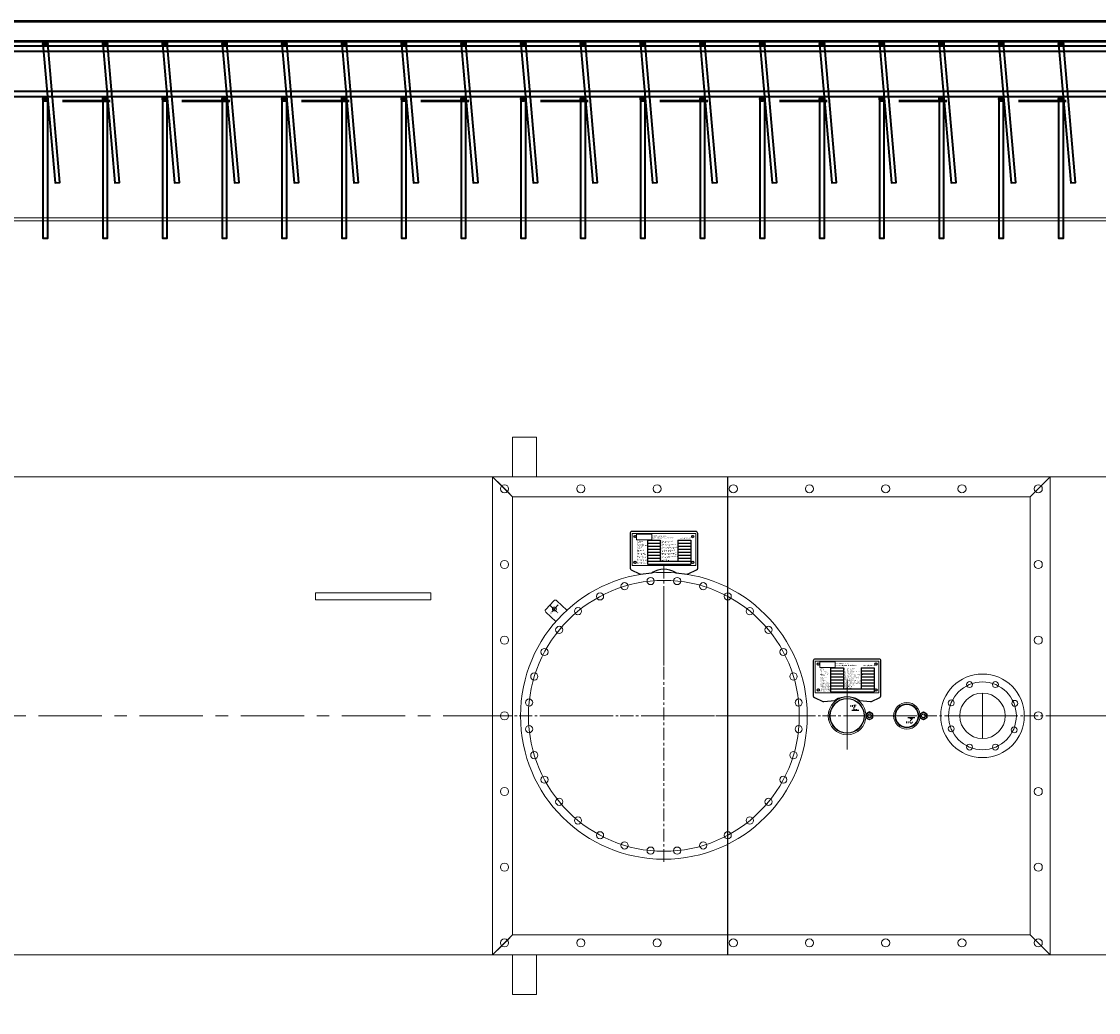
# Model space of a CAD drawing. Header units: millimetres. Extents: x 1814 to 94182, y 11562 to 49454.
# Tile 22 of 143: x 12974 to 13244, y 12494 to 12743. Entities that reach past the tile are written whole.
import ezdxf
from ezdxf.enums import TextEntityAlignment as Align
from ezdxf.lldxf.tags import DXFTag

# ---------------------------------------------------------------- set-up
doc = ezdxf.new("R2010")
doc.units = ezdxf.units.MM
for name, pattern in [('ACAD_ISO03W100', [30, 12, -18]), ('ACAD_ISO04W100', [30, 24, -3, 0, -3]), ('CENTER', [50.8, 31.75, -6.35, 6.35, -6.35])]:
    doc.linetypes.add(name, pattern=pattern)
for name, color, linetype in [('GRUBA_N', 2, 'Continuous'), ('NAPISY_MAŁE', 3, 'Continuous'), ('osie', 40, 'ACAD_ISO04W100'), ('TABEXEL', 4, 'Continuous')]:
    doc.layers.add(name, color=color, linetype=linetype)
for name, color, linetype, lineweight in [('INVISIBLE', 1, 'DIN_HIDDEN', 9), ('widok 0.35', 22, 'Continuous', 35), ('ściany', 7, 'Continuous', 50)]:
    doc.layers.add(name, color=color, linetype=linetype, lineweight=lineweight)
doc.layers.add('podkład', color=252, linetype='Continuous', lineweight=9, plot=False)
doc.styles.add('ARIAL_2', font='arial.ttf', dxfattribs={"height": 2})
doc.styles.add('ROMAND', font='romand.shx', dxfattribs={"width": 0.9, "oblique": 10})
tags = doc.linetypes.add('DIN_HIDDEN', pattern=[7.5, 5, -2.5]).pattern_tags.tags
tags[6:7] = [DXFTag(74, 4), DXFTag(75, 0), DXFTag(340, '0'), DXFTag(46, 1.0), DXFTag(50, 0.0), DXFTag(44, 0.0), DXFTag(45, 0.0)]
tags[4:5] = [DXFTag(74, 4), DXFTag(75, 0), DXFTag(340, '0'), DXFTag(46, 1.0), DXFTag(50, 0.0), DXFTag(44, 0.0), DXFTag(45, 0.0)]
picture_1 = doc.add_image_def('image1.jpg', size_in_pixel=(600, 230))

# ---------------------------------------------------------------- blocks, each defined once
blk = doc.blocks.new('*U3335')
at = {"layer": 'NAPISY_MAŁE', "color": 0}
blk.add_line((0, 600), (0, -600), dxfattribs=at)
blk = doc.blocks.new('*U3336')
at = {"color": 0, "linetype": 'ByBlock', "lineweight": -2}
blk.add_blockref('*U3335', (-2000, 0), dxfattribs=at)
blk = doc.blocks.new('1200x1400')
for p, q in [((7192.1, -5603.8), (7192.1, -5503.8)), ((7192.1, -5503.8), (7252.1, -5503.8)), ((7252.1, -5603.8), (7252.1, -5503.8)), ((7142.1, -6803.8), (7142.1, -5603.8)), ((7142.1, -5603.8), (8542.1, -5603.8)), ((8542.1, -5603.8), (7142.1, -5603.8)), ((7142.1, -5603.8), (7164.9, -5626.6)), ((7142.1, -5603.8), (7164.9, -5626.6)), ((8542.1, -5603.8), (8519.3, -5626.6)), ((8542.1, -5603.8), (8519.3, -5626.6)), ((8542.1, -5603.8), (8519.3, -5626.6)), ((8542.1, -5603.8), (8519.3, -5626.6)), ((8542.1, -5603.8), (8519.3, -5626.6)), ((8542.1, -5603.8), (8519.3, -5626.6)), ((8542.1, -5603.8), (8519.3, -5626.6)), ((8542.1, -6803.8), (8542.1, -5603.8)), ((8542.1, -6803.8), (8542.1, -5603.8)), ((7179.3, -5641), (7192.1, -5653.8)), ((7179.3, -5641), (7192.1, -5653.8)), ((8504.9, -5641), (8492.1, -5653.8)), ((8504.9, -5641), (8492.1, -5653.8)), ((8504.9, -5641), (8492.1, -5653.8)), ((8504.9, -5641), (8492.1, -5653.8)), ((8504.9, -5641), (8492.1, -5653.8)), ((8504.9, -5641), (8492.1, -5653.8)), ((8504.9, -5641), (8492.1, -5653.8)), ((7192.1, -6753.8), (7192.1, -5653.8)), ((7192.1, -5653.8), (8492.1, -5653.8)), ((8492.1, -5653.8), (7192.1, -5653.8)), ((8492.1, -6753.8), (8492.1, -5653.8)), ((8492.1, -6753.8), (8492.1, -5653.8)), ((7179.3, -6766.6), (7192.1, -6753.8)), ((7192.1, -6753.8), (8492.1, -6753.8)), ((8504.9, -6766.6), (8492.1, -6753.8)), ((8504.9, -6766.6), (8492.1, -6753.8)), ((8504.9, -6766.6), (8492.1, -6753.8)), ((8504.9, -6766.6), (8492.1, -6753.8)), ((7142.1, -6803.8), (7164.9, -6781)), ((8542.1, -6803.8), (8519.3, -6781)), ((8542.1, -6803.8), (8519.3, -6781)), ((8542.1, -6803.8), (8519.3, -6781)), ((8542.1, -6803.8), (8519.3, -6781)), ((7142.1, -6803.8), (8542.1, -6803.8)), ((7192.1, -6803.8), (7192.1, -6903.8)), ((7252.1, -6803.8), (7252.1, -6903.8)), ((7192.1, -6903.8), (7252.1, -6903.8))]:
    blk.add_line(p, q)
for centre in [(7172.1, -5633.8), (7363.6, -5633.8), (7555.1, -5633.8), (7746.6, -5633.8), (7937.6, -5633.8), (8129.1, -5633.8), (8320.6, -5633.8), (8512.1, -5633.8), (7172.1, -5823.8), (8512.1, -5823.8), (7172.1, -6013.8), (8512.1, -6013.8), (7172.1, -6203.8), (7172.1, -6203.8), (8512.1, -6203.8), (8512.1, -6203.8), (7172.1, -6393.8), (8512.1, -6393.8), (7172.1, -6583.8), (8512.1, -6583.8), (7172.1, -6773.8), (7363.6, -6773.8), (7555.1, -6773.8), (7746.6, -6773.8), (7937.6, -6773.8), (8129.1, -6773.8), (8320.6, -6773.8), (8512.1, -6773.8)]:
    blk.add_circle(centre, 10.2)
blk = doc.blocks.new('UZIOM')
for p, q in [((22.2, 6), (-0.1, 31.9)), ((-8.1, -20.1), (-30.4, 5.8)), ((-1, -20.7), (21.7, -1.1))]:
    blk.add_line(p, q)
blk.add_circle((0, 0), 5)
for centre, start, end in [((18.5, 2.7), 310.7343, 40.7343), ((-4.3, -16.9), 220.7343, 310.7343)]:
    blk.add_arc(centre, 5, start, end)
at = {"layer": 'osie'}
for p, q in [((-10.8, -9.3), (11.9, 10.3)), ((10.4, -10.9), (-9.2, 11.9))]:
    blk.add_line(p, q, dxfattribs=at)
blk = doc.blocks.new('mufka301')
blk.add_circle((0, 0), 47.5)
at = {"layer": 'GRUBA_N'}
blk.add_line((-29.6, 13.6), (-11.8, 13.6), dxfattribs=at)
at = {"layer": 'INVISIBLE'}
for radius in [43.9, 42.5]:
    blk.add_circle((0, 0), radius, dxfattribs=at)
at = {"layer": 'GRUBA_N', "style": 'ROMAND', "flags": 4}
blk.add_attdef('3"', text='', height=12, dxfattribs=at).set_placement((-16.2, 14.8), align=Align.CENTER)
blk = doc.blocks.new('hfghfghfgh')
for p, q in [((120771, -208480.1), (120931, -208480.1)), ((120771, -208480.1), (120771, -208560.1)), ((120771, -208485.1), (120771, -208549.1)), ((120931, -208480.1), (120931, -208560.1)), ((120771, -208560.1), (120931, -208560.1))]:
    blk.add_line(p, q)
for centre in [(120778.5, -208487.6), (120923.5, -208487.6), (120778.5, -208552.6), (120923.5, -208552.6)]:
    blk.add_circle(centre, 2.5)
at = {"layer": 'TABEXEL'}
for p, q in [((120809.5, -208497.3), (120841.9, -208497.3)), ((120809.5, -208497.3), (120809.5, -208504.8)), ((120809.5, -208504.8), (120841.9, -208504.8)), ((120809.5, -208504.8), (120809.5, -208512.3)), ((120809.5, -208512.3), (120809.5, -208519.8)), ((120809.5, -208512.3), (120841.9, -208512.3)), ((120841.9, -208497.3), (120841.9, -208504.8)), ((120841.9, -208504.8), (120841.9, -208512.3)), ((120841.9, -208512.3), (120841.9, -208519.8)), ((120886.4, -208497.3), (120918.8, -208497.3)), ((120886.4, -208497.3), (120886.4, -208504.8)), ((120886.4, -208504.8), (120918.8, -208504.8)), ((120886.4, -208504.8), (120886.4, -208512.3)), ((120886.4, -208512.3), (120886.4, -208519.8)), ((120886.4, -208512.3), (120918.8, -208512.3)), ((120918.8, -208497.3), (120918.8, -208504.8)), ((120918.8, -208504.8), (120918.8, -208512.3)), ((120918.8, -208512.3), (120918.8, -208519.8)), ((120809.5, -208519.8), (120809.5, -208527.3)), ((120809.5, -208519.8), (120841.9, -208519.8)), ((120809.5, -208527.3), (120809.5, -208534.8)), ((120809.5, -208527.3), (120841.9, -208527.3)), ((120809.5, -208534.8), (120809.5, -208542.3)), ((120809.5, -208534.8), (120841.9, -208534.8)), ((120809.5, -208542.3), (120809.5, -208549.8)), ((120809.5, -208542.3), (120841.9, -208542.3)), ((120841.9, -208519.8), (120841.9, -208527.3)), ((120841.9, -208527.3), (120841.9, -208534.8)), ((120841.9, -208534.8), (120841.9, -208542.3)), ((120841.9, -208542.3), (120841.9, -208549.8)), ((120886.4, -208519.8), (120886.4, -208527.3)), ((120886.4, -208519.8), (120918.8, -208519.8)), ((120886.4, -208527.3), (120886.4, -208534.8)), ((120886.4, -208527.3), (120918.8, -208527.3)), ((120886.4, -208534.8), (120886.4, -208542.3)), ((120886.4, -208534.8), (120918.8, -208534.8)), ((120886.4, -208542.3), (120886.4, -208549.8)), ((120886.4, -208542.3), (120918.8, -208542.3)), ((120918.8, -208519.8), (120918.8, -208527.3)), ((120918.8, -208527.3), (120918.8, -208534.8)), ((120918.8, -208534.8), (120918.8, -208542.3)), ((120918.8, -208542.3), (120918.8, -208549.8)), ((120809.5, -208549.8), (120809.5, -208557.3)), ((120809.5, -208549.8), (120918.8, -208549.8)), ((120809.5, -208557.3), (120918.8, -208557.3)), ((120918.8, -208549.8), (120918.8, -208557.3))]:
    blk.add_line(p, q, dxfattribs=at)
at = {"char_height": 2.6, "attachment_point": 1, "style": 'ARIAL_2'}
for s, insert, width in [('{\\fArial Narrow|b0|i0|c238|p34;CGH Polska Sp. z o.o.}', (120821.6, -208485.1), 45.182), ('{\\fArial Narrow|b0|i0|c238|p34;85-461 Bydgoszcz, ul. Srebrna 39}', (120821.6, -208489.6), 47.783), ('{\\fArial Narrow|b0|i0|c238|p34;www.cgh-group.com}', (120891.8, -208489.6), 47.783)]:
    blk.add_mtext(s, dxfattribs=dict(at, insert=insert, width=width))
at = {"char_height": 2, "attachment_point": 1, "line_spacing_factor": 0.84, "style": 'ARIAL_2'}
for s, insert, width in [('{\\fArial Narrow|b0|i0|c238|p34;Rok produkcji\\PYear of manufacture}', (120783.6, -208505.9), 34.717), ('{\\fArial Narrow|b0|i0|c238|p34;Nr fabryczny\\PSerial No.}', (120783.6, -208498.4), 15.823), ('{\\fArial Narrow|b0|i0|c238|p34;Średnica [mm]\\PDiameter}', (120783.6, -208512.9), 34.281), ('{\\fArial Narrow|b0|i0|c238|p34;Ciśnienie robocze [bar]\\POperating pressure}', (120844.1, -208498.4), 41.345), ('{\\fArial Narrow|b0|i0|c238|p34;Ciśnienie próbne zbiornika [bar]\\PTest pressure tank}', (120844.1, -208505.9), 41.528), ('{\\fArial Narrow|b0|i0|c238|p34;Ciś. próbne przestrzeni międzypł. [bar]\\PTest pressure interstitial tank}', (120844.1, -208513.4), 55.364), ('{\\fArial Narrow|b0|i0|c238|p34;Pojemność [m³]\\PVolume of the tank}', (120783.6, -208528.4), 27.776), ('{\\fArial Narrow|b0|i0|c238|p34;Masa netto [kg]\\PWeight}', (120783.6, -208520.9), 29.328), ('{\\fArial Narrow|b0|i0|c238|p34;Rodzaj powłoki zew.\\PType of ext. coating}', (120783.6, -208543.4), 35.341), ('{\\fArial Narrow|b0|i0|c238|p34;Pojemność komory [m³]\\PCompartment volume}', (120783.6, -208535.9), 31.142), ('{\\fArial Narrow|b0|i0|c238|p34;Temperatura pracy min/max [°C]\\POperating temperature min/max}', (120844.1, -208528.4), 41.575), ('{\\fArial Narrow|b0|i0|c238|p34;System monitoringu nieszczelności\\PLeak detection system}', (120844.1, -208535.9), 51.181), ('{\\fArial Narrow|b0|i0|c238|p34;Rodzaj medium\\PType of medium}', (120844.1, -208543.4), 31.142), ('{\\fArial Narrow|b0|i0|c238|p34;Max. stopień napełnienia [%]\\PMaximum filling level}', (120844.1, -208520.9), 41.485), ('{\\fArial Narrow|b0|i0|c238|p34;Oznaczenie zbiornika\\PDesignation of the tank}', (120783.6, -208550.9), 30.397)]:
    blk.add_mtext(s, dxfattribs=dict(at, insert=insert, width=width))
image = blk.add_image(picture_1, insert=(120782.5, -208496.4), size_in_units=(38.3, 14.7))
image.dxf.flags = 15
blk = doc.blocks.new('mufka201')
blk.add_circle((0, 0), 33.2)
at = {"layer": 'GRUBA_N'}
blk.add_line((-20.2, 5.1), (-2.3, 5.1), dxfattribs=at)
at = {"layer": 'INVISIBLE'}
for radius in [29.8, 28.3]:
    blk.add_circle((0, 0), radius, dxfattribs=at)
at = {"layer": 'GRUBA_N', "style": 'ROMAND', "flags": 4}
blk.add_attdef('2"', text='', height=12, dxfattribs=at).set_placement((-6.7, 6.3), align=Align.CENTER)
blk = doc.blocks.new('A$C5276d6cf')
for p, q in [((10640.5, 2509), (640.5, 2509)), ((10640.5, 2502), (640.5, 2502)), ((8050.4, 1859), (9450.4, 1859)), ((8050.4, 659), (8050.4, 1859)), ((8100.4, 1809), (8050.4, 1859)), ((9400.4, 1809), (9450.4, 1859)), ((9450.4, 659), (9450.4, 1859)), ((8100.4, 1809), (8075, 1834.4)), ((9400.4, 1809), (8100.4, 1809)), ((8100.4, 709), (8100.4, 1809)), ((9400.4, 709), (9400.4, 1809)), ((8480.5, 1558.9), (8480.5, 1385.2)), ((8480.5, 1558.9), (8480.5, 1385.2)), ((8480.5, 1556.5), (8480.5, 1387.6)), ((8940.5, 1176.1), (8940.5, 1349.7)), ((8940.5, 1174.1), (8940.5, 1347.8)), ((9280.4, 1204), (9280.4, 1314)), ((8350.4, 1259), (8176.7, 1259)), ((8610.6, 1259), (8784.3, 1259)), ((9230.4, 1259), (9340.4, 1259)), ((8100.4, 709), (8050.4, 659)), ((8100.4, 709), (8075, 683.6)), ((8100.4, 709), (8075, 683.6)), ((8100.4, 709), (8075, 683.6)), ((8100.4, 709), (8075, 683.6)), ((9400.4, 709), (8100.4, 709)), ((9400.4, 709), (8100.4, 709)), ((9400.4, 709), (8100.4, 709)), ((9400.4, 709), (9450.4, 659)), ((9400.4, 709), (9425.8, 683.6)), ((9450.4, 659), (8050.4, 659)), ((9450.4, 659), (8050.4, 659)), ((9450.4, 659), (8050.4, 659))]:
    blk.add_line(p, q)
at = {"linetype": 'Continuous', "lineweight": 25}
for p, q in [((8395.5, 1716.8), (8395.5, 1629.9)), ((8560.5, 1721.8), (8400.5, 1721.8)), ((8565.5, 1629.9), (8565.5, 1716.8)), ((8398.3, 1625.4), (8419.2, 1615.4)), ((8541.8, 1615.4), (8562.7, 1625.4)), ((8421.9, 1615), (8449.4, 1618.2)), ((8511.6, 1618.2), (8539.1, 1615)), ((8855.5, 1396.5), (8855.5, 1309.6)), ((9020.5, 1401.5), (8860.5, 1401.5)), ((9025.5, 1309.6), (9025.5, 1396.5)), ((8858.3, 1305.1), (8879.2, 1295.1)), ((8881.9, 1294.7), (8909.4, 1297.9)), ((8971.6, 1297.9), (8999.1, 1294.7)), ((9001.8, 1295.1), (9022.7, 1305.1))]:
    blk.add_line(p, q, dxfattribs=at)
at = {"linetype": 'CENTER'}
for p, q in [((8480.5, 892.7), (8480.5, 1638)), ((9521.6, 1259), (7974.1, 1259))]:
    blk.add_line(p, q, dxfattribs=at)
at = {"linetype": 'CENTER', "ltscale": 5}
blk.add_line((11641, 1259), (0, 1259), dxfattribs=at)
for points in [[(10640.5, 659), (640.9, 659), (640.8, 1859), (10640.5, 1859)], [(7895.5, 1550), (7605.5, 1549.9), (7605.5, 1567.9), (7895.5, 1568)]]:
    blk.add_lwpolyline(points, close=True)
at = {"linetype": 'Continuous', "lineweight": 25}
for centre, radius in [((8408, 1709.3), 2.75), ((8553, 1709.3), 2.75), ((8408, 1644.3), 2.75), ((8553, 1644.3), 2.75), ((8868, 1389), 2.75), ((9013, 1389), 2.75), ((8868, 1324), 2.75), ((9013, 1324), 2.75), ((8996.5, 1259.1), 5), ((9132.2, 1258.9), 5)]:
    blk.add_circle(centre, radius, dxfattribs=at)
for centre, radius in [((8480.5, 1259), 360), ((8480.5, 1259), 340), ((8447.2, 1597.4), 9), ((8447.2, 1597.4), 9), ((8513.8, 1597.4), 9), ((8513.8, 1597.4), 9), ((8381.8, 1584.4), 9), ((8381.8, 1584.4), 9), ((8579.2, 1584.4), 9), ((8579.2, 1584.4), 9), ((8320.2, 1558.9), 9), ((8320.2, 1558.9), 9), ((8640.8, 1558.9), 9), ((8640.8, 1558.9), 9), ((8264.8, 1521.8), 9), ((8264.8, 1521.8), 9), ((8696.2, 1521.8), 9), ((8696.2, 1521.8), 9), ((8217.7, 1474.7), 9), ((8217.7, 1474.7), 9), ((8743.3, 1474.7), 9), ((8743.3, 1474.7), 9), ((8180.7, 1419.3), 9), ((8180.7, 1419.3), 9), ((8780.4, 1419.3), 9), ((8780.4, 1419.3), 9), ((8155.1, 1357.7), 9), ((8155.1, 1357.7), 9), ((8805.9, 1357.7), 9), ((8805.9, 1357.7), 9), ((9280.4, 1259), 105), ((9280.4, 1259), 85), ((9280.4, 1259), 85), ((9247.9, 1337.5), 7.5), ((9247.9, 1337.5), 7.5), ((9247.9, 1337.5), 7.5), ((9247.9, 1337.5), 7.5), ((9247.9, 1337.5), 7.5), ((9312.9, 1337.5), 7.5), ((8142.1, 1292.3), 9), ((8142.1, 1292.3), 9), ((8818.9, 1292.3), 9), ((9201.9, 1291.5), 7.5), ((9280.4, 1259), 57), ((9361.5, 1290.2), 7.5), ((8142.1, 1225.7), 9), ((8142.1, 1225.7), 9), ((8818.9, 1225.7), 9), ((9201.9, 1226.5), 7.5), ((9201.9, 1226.5), 7.5), ((9201.9, 1226.5), 7.5), ((9359.8, 1223.7), 7.5), ((8155.1, 1160.3), 9), ((8155.1, 1160.3), 9), ((8805.9, 1160.3), 9), ((8805.9, 1160.3), 9), ((9247.9, 1180.5), 7.5), ((9312.9, 1180.5), 7.5), ((8180.7, 1098.7), 9), ((8180.7, 1098.7), 9), ((8780.4, 1098.7), 9), ((8780.4, 1098.7), 9), ((8217.7, 1043.3), 9), ((8217.7, 1043.3), 9), ((8743.3, 1043.3), 9), ((8743.3, 1043.3), 9), ((8264.8, 996.2), 9), ((8264.8, 996.2), 9), ((8696.2, 996.2), 9), ((8696.2, 996.2), 9), ((8696.2, 996.2), 9), ((8696.2, 996.2), 9), ((8320.2, 959.1), 9), ((8320.2, 959.1), 9), ((8320.2, 959.1), 9), ((8320.2, 959.1), 9), ((8640.8, 959.1), 9), ((8640.8, 959.1), 9), ((8640.8, 959.1), 9), ((8640.8, 959.1), 9), ((8381.8, 933.6), 9), ((8381.8, 933.6), 9), ((8447.2, 920.6), 9), ((8447.2, 920.6), 9), ((8513.8, 920.6), 9), ((8513.8, 920.6), 9), ((8579.2, 933.6), 9), ((8579.2, 933.6), 9)]:
    blk.add_circle(centre, radius)
for centre, radius, start, end in [((8400.5, 1716.8), 5, 90, 180), ((8560.5, 1716.8), 5, 0, 90), ((8400.5, 1629.9), 5, 180, 244.359), ((8480.5, 1569.7), 57.2, 59.3921, 120.6079), ((8560.5, 1629.9), 5, 295.641, 0), ((8421.4, 1619.9), 5, 244.359, 276.6519), ((8448.9, 1623.1), 5, 276.6519, 300.6079), ((8512.2, 1623.1), 5, 239.3921, 263.3481), ((8539.6, 1619.9), 5, 263.3481, 295.641), ((8860.5, 1396.5), 5, 90, 180), ((9020.5, 1396.5), 5, 0, 90), ((8860.5, 1309.6), 5, 180, 244.359), ((8908.9, 1302.8), 5, 276.6519, 300.6079), ((8940.5, 1249.4), 57.2, 59.3921, 120.6079), ((8972.2, 1302.8), 5, 239.3921, 263.3481), ((9020.5, 1309.6), 5, 295.641, 0), ((8881.4, 1299.6), 5, 244.359, 276.6519), ((8999.6, 1299.6), 5, 263.3481, 295.641), ((8996.5, 1259.1), 8.5, 120.45, 180.45), ((8996.5, 1259.1), 8.5, 180.45, 240.45), ((8996.5, 1259.1), 8.5, 60.45, 120.45), ((8996.5, 1259.1), 8.5, 240.45, 300.45), ((8996.5, 1259.1), 8.5, 0.45, 60.45), ((8996.5, 1259.1), 8.5, 300.45, 0.45), ((9132.2, 1258.9), 8.5, 119.55, 179.55), ((9132.2, 1258.9), 8.5, 179.55, 239.55), ((9132.2, 1258.9), 8.5, 239.55, 299.55), ((9132.2, 1258.9), 8.5, 59.55, 119.55), ((9132.2, 1258.9), 8.5, 299.55, 359.55), ((9132.2, 1258.9), 8.5, 359.55, 59.55)]:
    blk.add_arc(centre, radius, start, end, dxfattribs=at)
for points, knots in [([(8992.2, 1266.4), (8992.1, 1266.3), (8991.3, 1265.9), (8989.9, 1265), (8988.6, 1264.3), (8988, 1263.9)], [0, 0, 0, 0, 0.0700881, 0.5307835, 1, 1, 1, 1]), ([(8988, 1263.9), (8988, 1263.1), (8988, 1261.5), (8988, 1259.8), (8988, 1259)], [0, 0, 0, 0, 0.495458, 1, 1, 1, 1]), ([(8988, 1259), (8988, 1258.9), (8988, 1258), (8988, 1256.3), (8988, 1254.8), (8988, 1254.1)], [0, 0, 0, 0, 0.070088, 0.530783, 1, 1, 1, 1]), ([(8988, 1254.1), (8988.6, 1253.8), (8989.6, 1253.2), (8991, 1252.4), (8991.9, 1251.9), (8992.3, 1251.7)], [0, 0, 0, 0, 0.364252, 0.731593, 1, 1, 1, 1]), ([(8996.4, 1268.9), (8995.7, 1268.5), (8994.4, 1267.7), (8992.9, 1266.8), (8992.2, 1266.4)], [0, 0, 0, 0, 0.495458, 1, 1, 1, 1]), ([(8992.3, 1251.7), (8992.8, 1251.4), (8993.9, 1250.8), (8995.3, 1249.9), (8996.2, 1249.4), (8996.6, 1249.2)], [0, 0, 0, 0, 0.368869, 0.742757, 1, 1, 1, 1]), ([(9000.7, 1266.5), (9000.3, 1266.7), (8999.4, 1267.2), (8998, 1268), (8996.9, 1268.6), (8996.4, 1268.9)], [0, 0, 0, 0, 0.268407, 0.632373, 1, 1, 1, 1]), ([(8996.6, 1249.2), (8997.3, 1249.6), (8998.7, 1250.5), (9000.1, 1251.3), (9000.8, 1251.7)], [0, 0, 0, 0, 0.495458, 1, 1, 1, 1]), ([(9005, 1264), (9004.6, 1264.2), (9003.7, 1264.7), (9002.3, 1265.5), (9001.2, 1266.1), (9000.7, 1266.5)], [0, 0, 0, 0, 0.257243, 0.62638, 1, 1, 1, 1]), ([(9000.8, 1251.7), (9000.9, 1251.8), (9001.7, 1252.2), (9003.1, 1253.1), (9004.4, 1253.8), (9005, 1254.2)], [0, 0, 0, 0, 0.070088, 0.530783, 1, 1, 1, 1]), ([(9005, 1259.1), (9005, 1259.2), (9005, 1260.1), (9005, 1261.8), (9005, 1263.3), (9005, 1264)], [0, 0, 0, 0, 0.0700881, 0.5307838, 1, 1, 1, 1]), ([(9005, 1254.2), (9005, 1255), (9005, 1256.6), (9005, 1258.3), (9005, 1259.1)], [0, 0, 0, 0, 0.495458, 1, 1, 1, 1]), ([(9123.6, 1254.1), (9123.6, 1254.9), (9123.6, 1256.5), (9123.7, 1258.2), (9123.7, 1259)], [0, 0, 0, 0, 0.495458, 1, 1, 1, 1]), ([(9127.8, 1251.6), (9127.7, 1251.7), (9127, 1252.1), (9125.6, 1253), (9124.3, 1253.7), (9123.6, 1254.1)], [0, 0, 0, 0, 0.0700881, 0.5307835, 1, 1, 1, 1]), ([(9123.7, 1263.9), (9124.2, 1264.2), (9125.2, 1264.8), (9126.7, 1265.6), (9127.6, 1266.1), (9128, 1266.3)], [0, 0, 0, 0, 0.364252, 0.731593, 1, 1, 1, 1]), ([(9123.7, 1259), (9123.7, 1259.1), (9123.7, 1260), (9123.7, 1261.7), (9123.7, 1263.2), (9123.7, 1263.9)], [0, 0, 0, 0, 0.070088, 0.530783, 1, 1, 1, 1]), ([(9132.1, 1249.1), (9131.4, 1249.5), (9130, 1250.3), (9128.6, 1251.2), (9127.8, 1251.6)], [0, 0, 0, 0, 0.495458, 1, 1, 1, 1]), ([(9128, 1266.3), (9128.5, 1266.6), (9129.6, 1267.2), (9131, 1268), (9131.9, 1268.5), (9132.2, 1268.7)], [0, 0, 0, 0, 0.368869, 0.742757, 1, 1, 1, 1]), ([(9136.3, 1251.5), (9136, 1251.3), (9135, 1250.8), (9133.6, 1250), (9132.6, 1249.4), (9132.1, 1249.1)], [0, 0, 0, 0, 0.268407, 0.632373, 1, 1, 1, 1]), ([(9132.2, 1268.7), (9132.9, 1268.3), (9134.3, 1267.5), (9135.7, 1266.7), (9136.5, 1266.3)], [0, 0, 0, 0, 0.495458, 1, 1, 1, 1]), ([(9140.6, 1254), (9140.3, 1253.8), (9139.4, 1253.3), (9138, 1252.5), (9136.9, 1251.8), (9136.3, 1251.5)], [0, 0, 0, 0, 0.257243, 0.62638, 1, 1, 1, 1]), ([(9136.5, 1266.3), (9136.6, 1266.2), (9137.3, 1265.8), (9138.8, 1264.9), (9140, 1264.2), (9140.7, 1263.8)], [0, 0, 0, 0, 0.070088, 0.530783, 1, 1, 1, 1]), ([(9140.7, 1258.9), (9140.7, 1258.8), (9140.6, 1257.9), (9140.6, 1256.2), (9140.6, 1254.7), (9140.6, 1254)], [0, 0, 0, 0, 0.0700881, 0.5307838, 1, 1, 1, 1]), ([(9140.7, 1263.8), (9140.7, 1263), (9140.7, 1261.4), (9140.7, 1259.7), (9140.7, 1258.9)], [0, 0, 0, 0, 0.495458, 1, 1, 1, 1])]:
    blk.add_open_spline(points, degree=3, knots=knots, dxfattribs=at)
at = {"linetype": 'Continuous', "lineweight": 0}
for p in [(8420.5, 1615), (8450.5, 1618.4), (8510.6, 1618.4), (8540.5, 1615), (8910.5, 1298.1), (8970.6, 1298.1), (8880.5, 1294.7), (9000.5, 1294.7)]:
    blk.add_point(p, dxfattribs=at)
for name, p in [('1200x1400', (908.3, 7462.8)), ('*U3336', (10640.5, 1259)), ('hfghfghfgh', (-112370.5, 210196.9)), ('hfghfghfgh', (-111910.5, 209876.6))]:
    blk.add_blockref(name, p)
at = {"rotation": 186.0760141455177}
blk.add_blockref('UZIOM', (8205.6, 1527.2), dxfattribs=at)
ref = blk.add_blockref('mufka301', (8940.5, 1259), dxfattribs=dict(xscale=-1))
ref.add_attrib('3"', '3"', dxfattribs={"layer": 'GRUBA_N', "height": 12, "style": 'ROMAND', "text_generation_flag": 2}).set_placement((8956.7, 1273.8), align=Align.CENTER)
ref = blk.add_blockref('mufka201', (9090.5, 1259), dxfattribs=dict(rotation=180))
ref.add_attrib('2"', '2"', dxfattribs={"layer": 'GRUBA_N', "height": 12, "rotation": 180, "style": 'ROMAND'}).set_placement((9097.2, 1252.7), align=Align.CENTER)

msp = doc.modelspace()

# ---------------------------------------------------------------- hatches: boundary and pattern name
at = {"layer": 'widok 0.35'}
h = msp.add_hatch(color=256, dxfattribs=at)
h.dxf.hatch_style = 1
h.paths.add_polyline_path([(12980.102, 12736.958, 1), (12978.902, 12736.958, 1)])
h = msp.add_hatch(color=256, dxfattribs=at)
h.dxf.hatch_style = 1
h.paths.add_polyline_path([(12995.102, 12736.958, 1), (12993.902, 12736.958, 1)])
h = msp.add_hatch(color=256, dxfattribs=at)
h.dxf.hatch_style = 1
h.paths.add_polyline_path([(13010.102, 12736.958, 1), (13008.902, 12736.958, 1)])
h = msp.add_hatch(color=256, dxfattribs=at)
h.dxf.hatch_style = 1
h.paths.add_polyline_path([(13025.102, 12736.958, 1), (13023.902, 12736.958, 1)])
h = msp.add_hatch(color=256, dxfattribs=at)
h.dxf.hatch_style = 1
h.paths.add_polyline_path([(13040.102, 12736.958, 1), (13038.902, 12736.958, 1)])
h = msp.add_hatch(color=256, dxfattribs=at)
h.dxf.hatch_style = 1
h.paths.add_polyline_path([(13055.102, 12736.958, 1), (13053.902, 12736.958, 1)])
h = msp.add_hatch(color=256, dxfattribs=at)
h.dxf.hatch_style = 1
h.paths.add_polyline_path([(13070.102, 12736.958, 1), (13068.902, 12736.958, 1)])
h = msp.add_hatch(color=256, dxfattribs=at)
h.dxf.hatch_style = 1
h.paths.add_polyline_path([(13085.102, 12736.958, 1), (13083.902, 12736.958, 1)])
h = msp.add_hatch(color=256, dxfattribs=at)
h.dxf.hatch_style = 1
h.paths.add_polyline_path([(13100.102, 12736.958, 1), (13098.902, 12736.958, 1)])
h = msp.add_hatch(color=256, dxfattribs=at)
h.dxf.hatch_style = 1
h.paths.add_polyline_path([(13115.102, 12736.958, 1), (13113.902, 12736.958, 1)])
h = msp.add_hatch(color=256, dxfattribs=at)
h.dxf.hatch_style = 1
h.paths.add_polyline_path([(13130.102, 12736.958, 1), (13128.902, 12736.958, 1)])
h = msp.add_hatch(color=256, dxfattribs=at)
h.dxf.hatch_style = 1
h.paths.add_polyline_path([(13145.102, 12736.958, 1), (13143.902, 12736.958, 1)])
h = msp.add_hatch(color=256, dxfattribs=at)
h.dxf.hatch_style = 1
h.paths.add_polyline_path([(13160.102, 12736.958, 1), (13158.902, 12736.958, 1)])
h = msp.add_hatch(color=256, dxfattribs=at)
h.dxf.hatch_style = 1
h.paths.add_polyline_path([(13175.102, 12736.958, 1), (13173.902, 12736.958, 1)])
h = msp.add_hatch(color=256, dxfattribs=at)
h.dxf.hatch_style = 1
h.paths.add_polyline_path([(13190.102, 12736.958, 1), (13188.902, 12736.958, 1)])
h = msp.add_hatch(color=256, dxfattribs=at)
h.dxf.hatch_style = 1
h.paths.add_polyline_path([(13205.102, 12736.958, 1), (13203.902, 12736.958, 1)])
h = msp.add_hatch(color=256, dxfattribs=at)
h.dxf.hatch_style = 1
h.paths.add_polyline_path([(13220.102, 12736.958, 1), (13218.902, 12736.958, 1)])
h = msp.add_hatch(color=256, dxfattribs=at)
h.dxf.hatch_style = 1
h.paths.add_polyline_path([(13235.102, 12736.958, 1), (13233.902, 12736.958, 1)])
h = msp.add_hatch(color=256, dxfattribs=at)
h.dxf.hatch_style = 1
h.paths.add_polyline_path([(12980.102, 12723.158, 1), (12978.902, 12723.158, 1)])
h = msp.add_hatch(color=256, dxfattribs=at)
h.dxf.hatch_style = 1
h.paths.add_polyline_path([(12995.102, 12723.158, 1), (12993.902, 12723.158, 1)])
h = msp.add_hatch(color=256, dxfattribs=at)
h.dxf.hatch_style = 1
h.paths.add_polyline_path([(13010.102, 12723.158, 1), (13008.902, 12723.158, 1)])
h = msp.add_hatch(color=256, dxfattribs=at)
h.dxf.hatch_style = 1
h.paths.add_polyline_path([(13025.102, 12723.158, 1), (13023.902, 12723.158, 1)])
h = msp.add_hatch(color=256, dxfattribs=at)
h.dxf.hatch_style = 1
h.paths.add_polyline_path([(13040.102, 12723.158, 1), (13038.902, 12723.158, 1)])
h = msp.add_hatch(color=256, dxfattribs=at)
h.dxf.hatch_style = 1
h.paths.add_polyline_path([(13055.102, 12723.158, 1), (13053.902, 12723.158, 1)])
h = msp.add_hatch(color=256, dxfattribs=at)
h.dxf.hatch_style = 1
h.paths.add_polyline_path([(13070.102, 12723.158, 1), (13068.902, 12723.158, 1)])
h = msp.add_hatch(color=256, dxfattribs=at)
h.dxf.hatch_style = 1
h.paths.add_polyline_path([(13085.102, 12723.158, 1), (13083.902, 12723.158, 1)])
h = msp.add_hatch(color=256, dxfattribs=at)
h.dxf.hatch_style = 1
h.paths.add_polyline_path([(13100.102, 12723.158, 1), (13098.902, 12723.158, 1)])
h = msp.add_hatch(color=256, dxfattribs=at)
h.dxf.hatch_style = 1
h.paths.add_polyline_path([(13115.102, 12723.158, 1), (13113.902, 12723.158, 1)])
h = msp.add_hatch(color=256, dxfattribs=at)
h.dxf.hatch_style = 1
h.paths.add_polyline_path([(13130.102, 12723.158, 1), (13128.902, 12723.158, 1)])
h = msp.add_hatch(color=256, dxfattribs=at)
h.dxf.hatch_style = 1
h.paths.add_polyline_path([(13145.102, 12723.158, 1), (13143.902, 12723.158, 1)])
h = msp.add_hatch(color=256, dxfattribs=at)
h.dxf.hatch_style = 1
h.paths.add_polyline_path([(13160.102, 12723.158, 1), (13158.902, 12723.158, 1)])
h = msp.add_hatch(color=256, dxfattribs=at)
h.dxf.hatch_style = 1
h.paths.add_polyline_path([(13175.102, 12723.158, 1), (13173.902, 12723.158, 1)])
h = msp.add_hatch(color=256, dxfattribs=at)
h.dxf.hatch_style = 1
h.paths.add_polyline_path([(13190.102, 12723.158, 1), (13188.902, 12723.158, 1)])
h = msp.add_hatch(color=256, dxfattribs=at)
h.dxf.hatch_style = 1
h.paths.add_polyline_path([(13205.102, 12723.158, 1), (13203.902, 12723.158, 1)])
h = msp.add_hatch(color=256, dxfattribs=at)
h.dxf.hatch_style = 1
h.paths.add_polyline_path([(13220.102, 12723.158, 1), (13218.902, 12723.158, 1)])
h = msp.add_hatch(color=256, dxfattribs=at)
h.dxf.hatch_style = 1
h.paths.add_polyline_path([(13235.102, 12723.158, 1), (13233.902, 12723.158, 1)])

# ---------------------------------------------------------------- linework, layer by layer
for points in [[(13459.602, 12735.158), (13459.602, 12736.358), (12242.002, 12736.358), (12242.002, 12735.158)], [(13459.602, 12735.158), (13459.602, 12736.358), (12242.002, 12736.358), (12242.002, 12735.158)], [(12980.1, 12737.011), (12978.904, 12736.906), (12981.955, 12702.039), (12983.15, 12702.144)], [(12995.1, 12737.011), (12993.904, 12736.906), (12996.955, 12702.039), (12998.15, 12702.144)], [(13010.1, 12737.011), (13008.904, 12736.906), (13011.955, 12702.039), (13013.15, 12702.144)], [(13025.1, 12737.011), (13023.904, 12736.906), (13026.955, 12702.039), (13028.15, 12702.144)], [(13040.1, 12737.011), (13038.904, 12736.906), (13041.955, 12702.039), (13043.15, 12702.144)], [(13055.1, 12737.011), (13053.904, 12736.906), (13056.955, 12702.039), (13058.15, 12702.144)], [(13070.1, 12737.011), (13068.904, 12736.906), (13071.955, 12702.039), (13073.15, 12702.144)], [(13085.1, 12737.011), (13083.904, 12736.906), (13086.955, 12702.039), (13088.15, 12702.144)], [(13100.1, 12737.011), (13098.904, 12736.906), (13101.955, 12702.039), (13103.15, 12702.144)], [(13115.1, 12737.011), (13113.904, 12736.906), (13116.955, 12702.039), (13118.15, 12702.144)], [(13130.1, 12737.011), (13128.904, 12736.906), (13131.955, 12702.039), (13133.15, 12702.144)], [(13145.1, 12737.011), (13143.904, 12736.906), (13146.955, 12702.039), (13148.15, 12702.144)], [(13160.1, 12737.011), (13158.904, 12736.906), (13161.955, 12702.039), (13163.15, 12702.144)], [(13175.1, 12737.011), (13173.904, 12736.906), (13176.955, 12702.039), (13178.15, 12702.144)], [(13190.1, 12737.011), (13188.904, 12736.906), (13191.955, 12702.039), (13193.15, 12702.144)], [(13205.1, 12737.011), (13203.904, 12736.906), (13206.955, 12702.039), (13208.15, 12702.144)], [(13220.1, 12737.011), (13218.904, 12736.906), (13221.955, 12702.039), (13223.15, 12702.144)], [(13235.1, 12737.011), (13233.904, 12736.906), (13236.955, 12702.039), (13238.15, 12702.144)], [(13459.602, 12723.758), (13459.602, 12724.958), (12242.002, 12724.958), (12242.002, 12723.758)], [(13459.602, 12723.758), (13459.602, 12724.958), (12242.002, 12724.958), (12242.002, 12723.758)], [(12980.102, 12723.158), (12978.902, 12723.158), (12978.902, 12688.158), (12980.102, 12688.158)], [(12995.102, 12723.158), (12993.902, 12723.158), (12993.902, 12688.158), (12995.102, 12688.158)], [(13010.102, 12723.158), (13008.902, 12723.158), (13008.902, 12688.158), (13010.102, 12688.158)], [(13025.102, 12723.158), (13023.902, 12723.158), (13023.902, 12688.158), (13025.102, 12688.158)], [(13040.102, 12723.158), (13038.902, 12723.158), (13038.902, 12688.158), (13040.102, 12688.158)], [(13055.102, 12723.158), (13053.902, 12723.158), (13053.902, 12688.158), (13055.102, 12688.158)], [(13070.102, 12723.158), (13068.902, 12723.158), (13068.902, 12688.158), (13070.102, 12688.158)], [(13085.102, 12723.158), (13083.902, 12723.158), (13083.902, 12688.158), (13085.102, 12688.158)], [(13100.102, 12723.158), (13098.902, 12723.158), (13098.902, 12688.158), (13100.102, 12688.158)], [(13115.102, 12723.158), (13113.902, 12723.158), (13113.902, 12688.158), (13115.102, 12688.158)], [(13130.102, 12723.158), (13128.902, 12723.158), (13128.902, 12688.158), (13130.102, 12688.158)], [(13145.102, 12723.158), (13143.902, 12723.158), (13143.902, 12688.158), (13145.102, 12688.158)], [(13160.102, 12723.158), (13158.902, 12723.158), (13158.902, 12688.158), (13160.102, 12688.158)], [(13175.102, 12723.158), (13173.902, 12723.158), (13173.902, 12688.158), (13175.102, 12688.158)], [(13190.102, 12723.158), (13188.902, 12723.158), (13188.902, 12688.158), (13190.102, 12688.158)], [(13205.102, 12723.158), (13203.902, 12723.158), (13203.902, 12688.158), (13205.102, 12688.158)], [(13220.102, 12723.158), (13218.902, 12723.158), (13218.902, 12688.158), (13220.102, 12688.158)], [(13235.102, 12723.158), (13233.902, 12723.158), (13233.902, 12688.158), (13235.102, 12688.158)]]:
    msp.add_lwpolyline(points, close=True, dxfattribs=at)
for centre in [(12979.502, 12736.958), (12994.502, 12736.958), (13009.502, 12736.958), (13024.502, 12736.958), (13039.502, 12736.958), (13054.502, 12736.958), (13069.502, 12736.958), (13084.502, 12736.958), (13099.502, 12736.958), (13114.502, 12736.958), (13129.502, 12736.958), (13144.502, 12736.958), (13159.502, 12736.958), (13174.502, 12736.958), (13189.502, 12736.958), (13204.502, 12736.958), (13219.502, 12736.958), (13234.502, 12736.958), (12979.502, 12723.158), (12994.502, 12723.158), (13009.502, 12723.158), (13024.502, 12723.158), (13039.502, 12723.158), (13054.502, 12723.158), (13069.502, 12723.158), (13084.502, 12723.158), (13099.502, 12723.158), (13114.502, 12723.158), (13129.502, 12723.158), (13144.502, 12723.158), (13159.502, 12723.158), (13174.502, 12723.158), (13189.502, 12723.158), (13204.502, 12723.158), (13219.502, 12723.158), (13234.502, 12723.158)]:
    msp.add_circle(centre, 0.6, dxfattribs=at)
at = {"layer": 'ściany'}
for points in [[(13465.802, 12337.558), (13465.802, 12742.558), (12235.802, 12742.558), (12235.802, 12337.558)], [(13460.802, 12342.558), (13460.802, 12737.558), (12240.802, 12737.558), (12240.802, 12342.558)]]:
    msp.add_lwpolyline(points, close=True, dxfattribs=at)
at = {"layer": 'ściany', "linetype": 'ACAD_ISO03W100'}
msp.add_lwpolyline([(13445.802, 12357.558), (13445.802, 12722.558), (12255.802, 12722.558), (12255.802, 12357.558)], close=True, dxfattribs=at)

# ---------------------------------------------------------------- block references
at = {"layer": 'podkład', "xscale": 0.1, "yscale": 0.1, "zscale": 0.1}
msp.add_blockref('A$C5276d6cf', (12286.751, 12442.358), dxfattribs=at)

doc.saveas('drawing.dxf')
